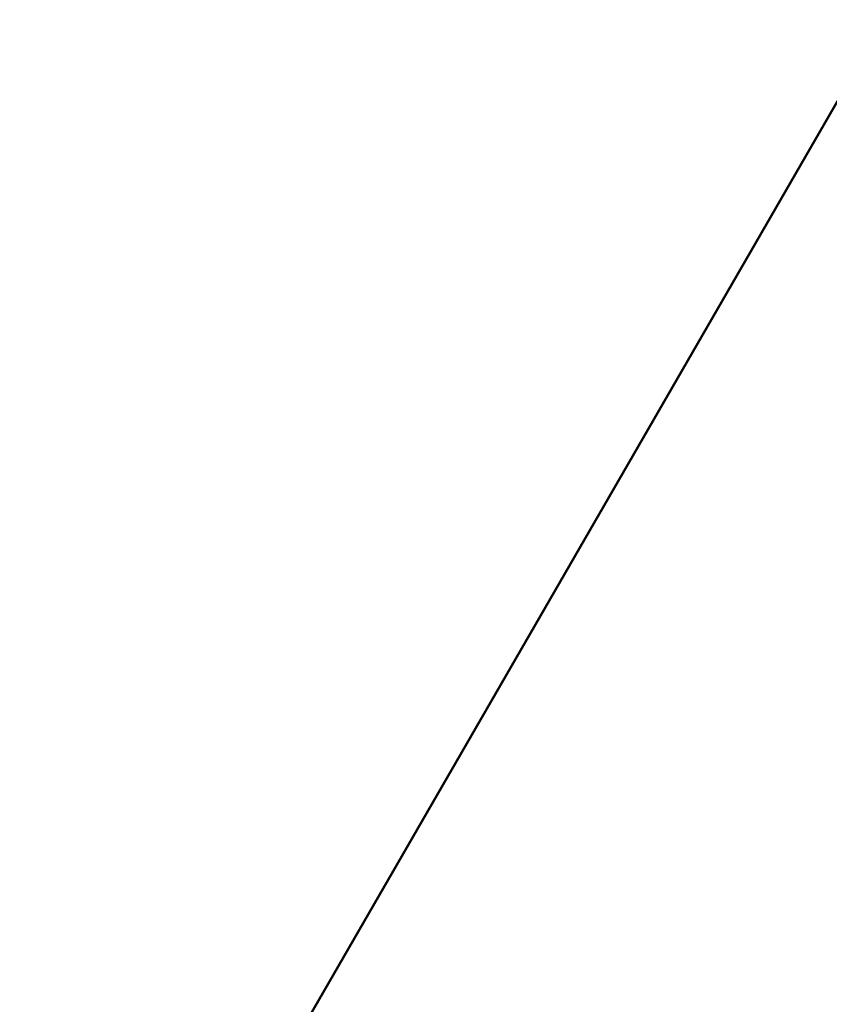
# Model space of a CAD drawing. Header units: millimetres. Extents: x -2000 to 2000, y -2000 to 2000.
# Tile 170 of 256: x -7 to -4.2, y 1.78 to 5.18. Entities that reach past the tile are written whole.
import ezdxf

# ---------------------------------------------------------------- set-up
doc = ezdxf.new("R2010")
doc.units = ezdxf.units.MM
doc.layers.add('E-LITE-EQPM', color=33, linetype='Continuous', lineweight=40)

msp = doc.modelspace()

# ---------------------------------------------------------------- meshes
at = {"layer": 'E-LITE-EQPM'}
mesh = msp.add_polyface(dxfattribs=at)
corners = [(-7, 0, 3962), (-3.5, -6.0622, 3962), (3.5, -6.0622, 3962), (7, 0, 3962), (3.5, 6.0622, 3962), (-3.5, 6.0622, 3962)]
mesh.append_faces([[corners[k] for k in face] for face in [(0, 3, 4, 5)]], dxfattribs={"vtx0": -1})
mesh.append_faces([[corners[k] for k in face] for face in [(1, 2, 3, 0)]], dxfattribs={"vtx2": -1})
mesh = msp.add_polyface(dxfattribs=at)
corners = [(4, 0, 3917), (0, 4, 3917), (-4, 0, 3917), (-7, 0, 3962), (-3.5, 6.0622, 3962), (3.5, 6.0622, 3962), (7, 0, 3962)]
mesh.append_faces([[corners[k] for k in face] for face in [(5, 0, 1), (1, 4, 5)]], dxfattribs={"vtx0": -1, "vtx2": -1})
mesh.append_faces([[corners[k] for k in face] for face in [(6, 0, 5), (3, 4, 2)]], dxfattribs={"vtx1": -1})
mesh.append_faces([[corners[k] for k in face] for face in [(1, 2, 4)]], dxfattribs={"vtx1": -1, "vtx2": -1})

doc.saveas('drawing.dxf')
